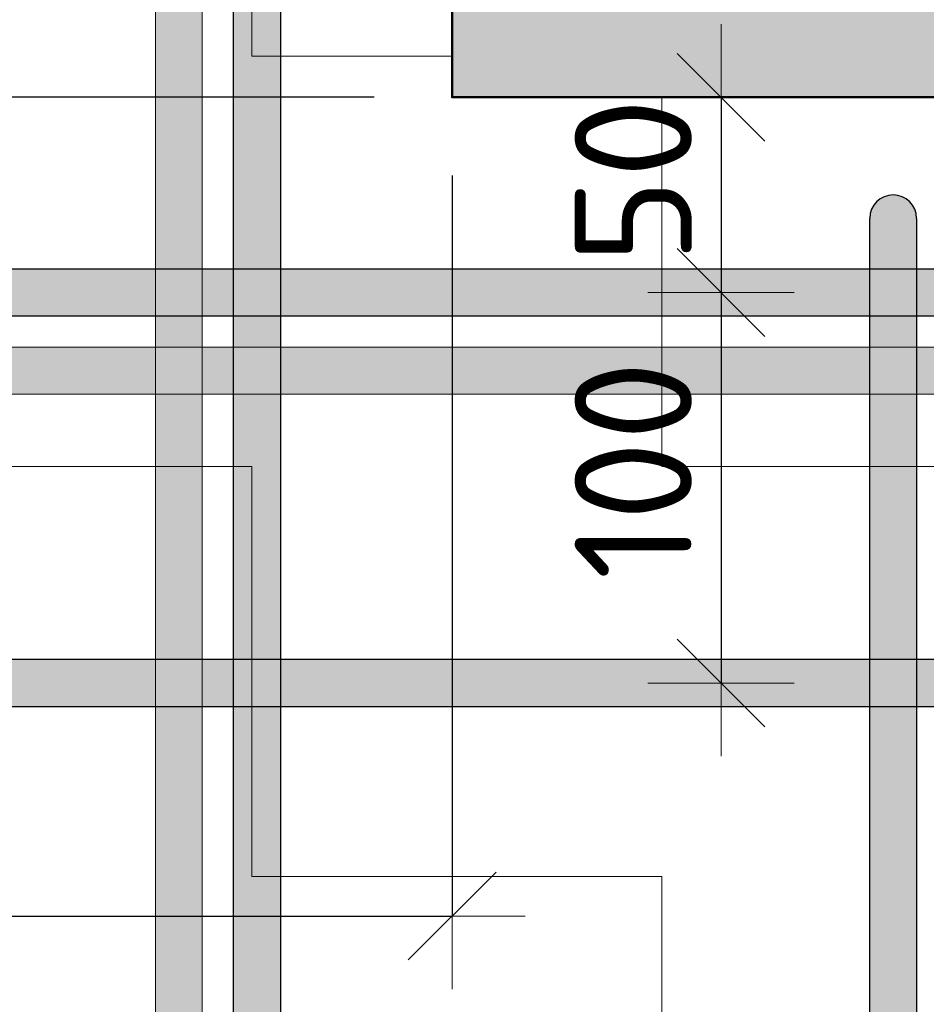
# Model space of a CAD drawing. Header units: metres. Extents: x -38 to 97, y -15 to 21.
# Tile 152 of 209: x 74.071 to 74.303, y 8.157 to 8.409. Entities that reach past the tile are written whole.
import ezdxf

# ---------------------------------------------------------------- set-up
doc = ezdxf.new("R2010")
doc.units = ezdxf.units.M
doc.header["$PDMODE"] = 65
for name, color, linetype in [('XR$3$_3898', 7, 'Continuous'), ('XR$4$_3898', 7, 'Continuous'), ('XR$6$_3898', 7, 'Continuous')]:
    doc.layers.add(name, color=color, linetype=linetype)
for name, color, linetype, lineweight in [('XR$3$Размерная линия_ общее', 7, 'Continuous', 13), ('XR$4$Размерная линия_ общее', 7, 'Continuous', 13), ('XR$6$Размерная линия_ общее', 7, 'Continuous', 13)]:
    doc.layers.add(name, color=color, linetype=linetype, lineweight=lineweight)
doc.styles.add('ISOCPEUR', font='txt')
doc.dimstyles.new('DIMSTYLE_17', dxfattribs={"dimtxt": 0.03, "dimasz": 0.0375, "dimexe": 0, "dimexo": 1e-06, "dimgap": 0.015, "dimtad": 2, "dimdec": 0, "dimlfac": 1000, "dimrnd": 1, "dimzin": 12, "dimdsep": 46, "dimtxsty": 'ISOCPEUR', "dimblk1": 'ALL_ML_STRICH', "dimblk2": 'ALL_ML_STRICH', "dimsah": 1, "dimcen": 0, "dimse1": 1, "dimse2": 1, "dimclrd": 7, "dimclre": 256, "dimclrt": 7, "dimadec": 0, "dimazin": 0, "dimtfac": 1, "dimtdec": 0, "dimtix": 1, "dimtmove": 2, "dimatfit": 3, "dimfxl": 0, "dimtvp": 1.2, "dimtzin": 0, "dimlwd": 0, "dimlwe": -3, "dimarcsym": 0})
doc.dimstyles.new('DIMSTYLE_18', dxfattribs={"dimtxt": 0.03, "dimasz": 0.0375, "dimexe": 0, "dimexo": 1e-06, "dimgap": 0.015, "dimtad": 2, "dimdec": 0, "dimlfac": 1000, "dimrnd": 1, "dimzin": 12, "dimdsep": 46, "dimtxsty": 'ISOCPEUR', "dimblk1": 'ALL_ML_STRICH', "dimblk2": 'ALL_ML_STRICH', "dimsah": 1, "dimcen": 0, "dimse1": 1, "dimse2": 1, "dimclrd": 7, "dimclre": 256, "dimclrt": 7, "dimadec": 0, "dimazin": 0, "dimtfac": 1, "dimtdec": 0, "dimtix": 1, "dimtmove": 2, "dimatfit": 3, "dimfxl": 0, "dimtzin": 0, "dimlwd": 0, "dimlwe": -3, "dimarcsym": 0})
doc.dimstyles.new('DIMSTYLE_19', dxfattribs={"dimtxt": 0.03, "dimasz": 0.0375, "dimexe": 0, "dimexo": 1e-06, "dimgap": 0.015, "dimtad": 2, "dimdec": 0, "dimlfac": 1000, "dimrnd": 1, "dimzin": 12, "dimdsep": 46, "dimtxsty": 'ISOCPEUR', "dimblk1": 'ALL_ML_STRICH', "dimblk2": 'ALL_ML_STRICH', "dimsah": 1, "dimcen": 0, "dimse1": 1, "dimse2": 1, "dimclrd": 7, "dimclre": 256, "dimclrt": 7, "dimadec": 0, "dimazin": 0, "dimtfac": 1, "dimtdec": 0, "dimtix": 1, "dimtmove": 2, "dimatfit": 3, "dimfxl": 0, "dimtvp": 1.2, "dimtzin": 0, "dimlwd": 0, "dimlwe": -3, "dimarcsym": 0})
doc.dimstyles.new('DIMSTYLE_20', dxfattribs={"dimtxt": 0.03, "dimasz": 0.0375, "dimexe": 0, "dimexo": 1e-06, "dimgap": 0.015, "dimtad": 2, "dimdec": 0, "dimlfac": 1000, "dimrnd": 1, "dimzin": 12, "dimdsep": 46, "dimtxsty": 'ISOCPEUR', "dimblk1": 'ALL_ML_STRICH', "dimblk2": 'ALL_ML_STRICH', "dimsah": 1, "dimcen": 0, "dimse1": 1, "dimse2": 1, "dimclrd": 7, "dimclre": 256, "dimclrt": 7, "dimadec": 0, "dimazin": 0, "dimtfac": 1, "dimtdec": 0, "dimtix": 1, "dimtmove": 2, "dimatfit": 3, "dimfxl": 0, "dimtzin": 0, "dimlwd": 0, "dimlwe": -3, "dimarcsym": 0})
doc.dimstyles.new('DIMSTYLE_8', dxfattribs={"dimtxt": 0.033, "dimasz": 0.0375, "dimexe": 0, "dimexo": 0, "dimgap": 0.0165, "dimtad": 2, "dimdec": 0, "dimlfac": 1000, "dimrnd": 1, "dimzin": 12, "dimdsep": 46, "dimtxsty": 'ISOCPEUR', "dimblk1": 'ALL_ML_STRICH', "dimblk2": 'ALL_ML_STRICH', "dimsah": 1, "dimcen": 0, "dimclrd": 7, "dimclre": 256, "dimclrt": 7, "dimadec": 0, "dimazin": 0, "dimtfac": 1, "dimtdec": 0, "dimtix": 1, "dimtmove": 2, "dimatfit": 3, "dimfxl": 0, "dimtzin": 0, "dimlwd": 0, "dimlwe": -3, "dimarcsym": 0})
pattern_1 = [(0, (0.21, 0.21), (0.105, 0.105), [0.105, -0.105]), (90, (0.21, 0.21), (-0.105, 0.105), [0.105, -0.105])]

# ---------------------------------------------------------------- blocks, each defined once
blk = doc.blocks.new('СЛОЖНЫЙ_ОБЪЕКТ_12')
at = {"linetype": 'Continuous', "lineweight": 13, "transparency": 33554687}
blk.add_hatch(color=7, dxfattribs=at).paths.add_polyline_path([(74.11738, 8.0346), (74.11738, 8.6946), (74.10538, 8.6946), (74.10538, 8.0346)])
at = {"color": 7, "linetype": 'Continuous', "lineweight": 13, "transparency": 33554687}
blk.add_lwpolyline([(74.11738, 8.0346), (74.11738, 8.6946), (74.10538, 8.6946), (74.10538, 8.0346), (74.11738, 8.0346)], close=True, dxfattribs=at)
blk = doc.blocks.new('СЛОЖНЫЙ_ОБЪЕКТ_14')
at = {"linetype": 'Continuous', "lineweight": 13, "transparency": 33554687}
blk.add_hatch(color=7, dxfattribs=at).paths.add_polyline_path([(73.80638, 8.3256), (74.75638, 8.3256), (74.75638, 8.3136), (73.80638, 8.3136)], flags=16)
at = {"color": 7, "linetype": 'Continuous', "lineweight": 13, "transparency": 33554687}
blk.add_lwpolyline([(73.80638, 8.3256), (74.75638, 8.3256), (74.75638, 8.3136), (73.80638, 8.3136), (73.80638, 8.3256)], close=True, dxfattribs=at)
blk = doc.blocks.new('СЛОЖНЫЙ_ОБЪЕКТ_16')
at = {"linetype": 'Continuous', "lineweight": 25, "transparency": 33554687}
blk.add_hatch(color=8, dxfattribs=at).paths.add_polyline_path([(73.85638, 8.3336), (74.75638, 8.3336), (74.75638, 8.3456), (73.85638, 8.3456)])
at = {"color": 7, "linetype": 'Continuous', "lineweight": 25, "transparency": 33554687}
blk.add_line((73.85638, 8.3336), (74.75638, 8.3336), dxfattribs=at)
blk.add_lwpolyline([(74.75638, 8.3456), (73.85638, 8.3456), (73.85638, 8.3336)], dxfattribs=at)
blk = doc.blocks.new('СЛОЖНЫЙ_ОБЪЕКТ_17')
at = {"linetype": 'Continuous', "lineweight": 25, "true_color": 0x5f5f5f, "transparency": 33554687}
blk.add_hatch(color=251, dxfattribs=at).paths.add_polyline_path([(74.12538, 8.0646), (74.12538, 8.6946), (74.13738, 8.6946), (74.13738, 8.0646)], flags=16)
at = {"color": 7, "linetype": 'Continuous', "lineweight": 25, "transparency": 33554687}
blk.add_line((74.12538, 8.0646), (74.12538, 8.6946), dxfattribs=at)
blk.add_lwpolyline([(74.13738, 8.6946), (74.13738, 8.0646), (74.12538, 8.0646)], dxfattribs=at)
blk = doc.blocks.new('СЛОЖНЫЙ_ОБЪЕКТ_20')
at = {"linetype": 'Continuous', "lineweight": 13, "true_color": 0xc5c5c5, "transparency": 33554687}
for points in [[(74.2889, 8.36104), (74.28953, 8.36213), (74.29036, 8.36306), (74.29138, 8.3638), (74.29253, 8.36431), (74.29375, 8.36457), (74.29501, 8.36457), (74.29623, 8.36431), (74.29738, 8.3638), (74.29839, 8.36306), (74.29923, 8.36213), (74.29986, 8.36104), (74.30025, 8.35985), (74.30038, 8.3586), (74.30038, 8.0716), (74.28838, 8.0716), (74.28838, 8.3586), (74.28851, 8.35985)], [(74.28838, 8.0716), (74.30038, 8.0716), (74.30038, 8.0696), (74.28838, 8.0696)]]:
    blk.add_hatch(color=9, dxfattribs=at).paths.add_polyline_path(points, flags=16)
at = {"color": 7, "linetype": 'Continuous', "lineweight": 25, "transparency": 33554687}
blk.add_lwpolyline([(74.30038, 8.3586), (74.30038, 8.0716), (74.28838, 8.0716), (74.28838, 8.3586)], dxfattribs=at)
at = {"color": 7, "linetype": 'Continuous', "lineweight": 13, "transparency": 33554687}
blk.add_lwpolyline([(74.28838, 8.0716), (74.30038, 8.0716), (74.30038, 8.0696), (74.28838, 8.0696), (74.28838, 8.0716)], close=True, dxfattribs=at)
at = {"color": 7, "linetype": 'Continuous', "lineweight": 25, "transparency": 33554687}
blk.add_arc((74.29438, 8.3586), 0.006, 0, 180, dxfattribs=at)
blk = doc.blocks.new('СЛОЖНЫЙ_ОБЪЕКТ_27')
at = {"linetype": 'Continuous', "lineweight": 25, "transparency": 33554687}
blk.add_hatch(color=8, dxfattribs=at).paths.add_polyline_path([(73.85638, 8.2336), (74.75638, 8.2336), (74.75638, 8.2456), (73.85638, 8.2456)])
at = {"color": 7, "linetype": 'Continuous', "lineweight": 25, "transparency": 33554687}
blk.add_line((73.85638, 8.2336), (74.75638, 8.2336), dxfattribs=at)
blk.add_lwpolyline([(74.75638, 8.2456), (73.85638, 8.2456), (73.85638, 8.2336)], dxfattribs=at)
blk = doc.blocks.new('ALL_ML_STRICH')
at = {"color": 0, "linetype": 'ByBlock', "lineweight": -2}
for p, q in [((0, -0.5), (0, 0.5)), ((-0.3, -0.3), (0.3, 0.3)), ((-1, 0), (0.5, 0))]:
    blk.add_line(p, q, dxfattribs=at)
blk = doc.blocks.new('*D131')
at = {"layer": 'DEFPOINTS', "color": 7, "linetype": 'Continuous', "lineweight": 13, "transparency": 33554687}
for p in [(74.22364, 8.3896), (74.25028, 8.3896), (74.22137, 8.3396)]:
    blk.add_point(p, dxfattribs=at)
at = {"layer": 'XR$3$Размерная линия_ общее', "color": 7, "linetype": 'Continuous', "lineweight": -2, "transparency": 33554687}
blk.add_line((74.25028, 8.3896), (74.25028, 8.3396), dxfattribs=at)
at = {"layer": 'XR$3$Размерная линия_ общее', "color": 7, "linetype": 'Continuous', "lineweight": 13, "transparency": 33554687, "xscale": 0.0375, "yscale": 0.0375, "zscale": 0.0375}
for p, rotation in [((74.25028, 8.3896), 90), ((74.25028, 8.3396), 270)]:
    blk.add_blockref('ALL_ML_STRICH', p, dxfattribs=dict(at, rotation=rotation))
at = {"layer": 'XR$3$Размерная линия_ общее', "color": 7, "linetype": 'Continuous', "lineweight": 13, "transparency": 33554687, "insert": (74.22778, 8.36822), "char_height": 0.03, "width": 0.06, "attachment_point": 5, "rotation": 90, "style": 'ISOCPEUR'}
blk.add_mtext('\\A1;{50}', dxfattribs=at)
blk = doc.blocks.new('*D132')
at = {"layer": 'DEFPOINTS', "color": 7, "linetype": 'Continuous', "lineweight": 13, "transparency": 33554687}
for p in [(74.22137, 8.3396), (74.25028, 8.3396), (74.22364, 8.2396)]:
    blk.add_point(p, dxfattribs=at)
at = {"layer": 'XR$3$Размерная линия_ общее', "color": 7, "linetype": 'Continuous', "lineweight": -2, "transparency": 33554687}
blk.add_line((74.25028, 8.3396), (74.25028, 8.2396), dxfattribs=at)
at = {"layer": 'XR$3$Размерная линия_ общее', "color": 7, "linetype": 'Continuous', "lineweight": 13, "transparency": 33554687, "xscale": 0.0375, "yscale": 0.0375, "zscale": 0.0375}
for p, rotation in [((74.25028, 8.3396), 90), ((74.25028, 8.2396), 270)]:
    blk.add_blockref('ALL_ML_STRICH', p, dxfattribs=dict(at, rotation=rotation))
at = {"layer": 'XR$3$Размерная линия_ общее', "color": 7, "linetype": 'Continuous', "lineweight": 13, "transparency": 33554687, "insert": (74.22778, 8.2941), "char_height": 0.03, "width": 0.09, "attachment_point": 5, "rotation": 90, "style": 'ISOCPEUR'}
blk.add_mtext('\\A1;{100}', dxfattribs=at)
blk = doc.blocks.new('*D165')
at = {"layer": 'DEFPOINTS', "color": 7, "linetype": 'Continuous', "lineweight": 13, "transparency": 33554687}
for p in [(74.18138, 8.3896), (73.97172, 8.0646), (74.07538, 8.0646)]:
    blk.add_point(p, dxfattribs=at)
at = {"layer": 'XR$3$Размерная линия_ общее', "color": 253, "linetype": 'Continuous', "lineweight": -2, "true_color": 0xa0a0a0, "transparency": 33554687}
for p, q in [((74.16138, 8.3896), (73.97172, 8.3896)), ((74.05538, 8.0646), (73.97172, 8.0646))]:
    blk.add_line(p, q, dxfattribs=at)
at = {"layer": 'XR$3$Размерная линия_ общее', "color": 7, "linetype": 'Continuous', "lineweight": -2, "transparency": 33554687}
blk.add_line((73.97172, 8.0646), (73.97172, 8.3896), dxfattribs=at)
at = {"layer": 'XR$3$Размерная линия_ общее', "color": 7, "linetype": 'Continuous', "lineweight": 13, "transparency": 33554687, "xscale": 0.0375, "yscale": 0.0375, "zscale": 0.0375}
for p, rotation in [((73.97172, 8.3896), 90), ((73.97172, 8.0646), 270)]:
    blk.add_blockref('ALL_ML_STRICH', p, dxfattribs=dict(at, rotation=rotation))
at = {"layer": 'XR$3$Размерная линия_ общее', "color": 7, "linetype": 'Continuous', "lineweight": 13, "transparency": 33554687, "insert": (73.93122, 8.2031), "char_height": 0.033, "width": 0.00165, "attachment_point": 1, "rotation": 90, "line_spacing_factor": 0.60241, "style": 'ISOCPEUR'}
blk.add_mtext('670', dxfattribs=at)
blk = doc.blocks.new('*D166')
at = {"layer": 'DEFPOINTS', "color": 7, "linetype": 'Continuous', "lineweight": 13, "transparency": 33554687}
for p in [(74.18138, 8.3896), (73.85638, 8.2836), (73.85638, 8.17994)]:
    blk.add_point(p, dxfattribs=at)
at = {"layer": 'XR$3$Размерная линия_ общее', "color": 253, "linetype": 'Continuous', "lineweight": -2, "true_color": 0xa0a0a0, "transparency": 33554687}
for p, q in [((74.18138, 8.3696), (74.18138, 8.17994)), ((73.85638, 8.2636), (73.85638, 8.17994))]:
    blk.add_line(p, q, dxfattribs=at)
at = {"layer": 'XR$3$Размерная линия_ общее', "color": 7, "linetype": 'Continuous', "lineweight": -2, "transparency": 33554687}
blk.add_line((73.85638, 8.17994), (74.18138, 8.17994), dxfattribs=at)
at = {"layer": 'XR$3$Размерная линия_ общее', "color": 7, "linetype": 'Continuous', "lineweight": 13, "transparency": 33554687, "xscale": 0.0375, "yscale": 0.0375, "zscale": 0.0375, "rotation": 180}
blk.add_blockref('ALL_ML_STRICH', (73.85638, 8.17994), dxfattribs=at)
at = {"layer": 'XR$3$Размерная линия_ общее', "color": 7, "linetype": 'Continuous', "lineweight": 13, "transparency": 33554687, "xscale": 0.0375, "yscale": 0.0375, "zscale": 0.0375}
blk.add_blockref('ALL_ML_STRICH', (74.18138, 8.17994), dxfattribs=at)
at = {"layer": 'XR$3$Размерная линия_ общее', "color": 7, "linetype": 'Continuous', "lineweight": 13, "transparency": 33554687, "insert": (73.99688, 8.22044), "char_height": 0.033, "width": 0.00165, "attachment_point": 1, "line_spacing_factor": 0.60241, "style": 'ISOCPEUR'}
blk.add_mtext('670', dxfattribs=at)
blk = doc.blocks.new('СЛОЖНЫЙ_ОБЪЕКТ_40')
at = {"linetype": 'Continuous', "lineweight": 13, "transparency": 33554687}
blk.add_hatch(color=7, dxfattribs=at).paths.add_polyline_path([(74.11738, 8.0346), (74.11738, 8.6946), (74.10538, 8.6946), (74.10538, 8.0346)])
at = {"color": 7, "linetype": 'Continuous', "lineweight": 13, "transparency": 33554687}
blk.add_lwpolyline([(74.11738, 8.0346), (74.11738, 8.6946), (74.10538, 8.6946), (74.10538, 8.0346), (74.11738, 8.0346)], close=True, dxfattribs=at)
blk = doc.blocks.new('СЛОЖНЫЙ_ОБЪЕКТ_42')
at = {"linetype": 'Continuous', "lineweight": 13, "transparency": 33554687}
blk.add_hatch(color=7, dxfattribs=at).paths.add_polyline_path([(73.80638, 8.3256), (74.75638, 8.3256), (74.75638, 8.3136), (73.80638, 8.3136)], flags=16)
at = {"color": 7, "linetype": 'Continuous', "lineweight": 13, "transparency": 33554687}
blk.add_lwpolyline([(73.80638, 8.3256), (74.75638, 8.3256), (74.75638, 8.3136), (73.80638, 8.3136), (73.80638, 8.3256)], close=True, dxfattribs=at)
blk = doc.blocks.new('СЛОЖНЫЙ_ОБЪЕКТ_44')
at = {"linetype": 'Continuous', "lineweight": 25, "transparency": 33554687}
blk.add_hatch(color=8, dxfattribs=at).paths.add_polyline_path([(73.85638, 8.3336), (74.75638, 8.3336), (74.75638, 8.3456), (73.85638, 8.3456)])
at = {"color": 7, "linetype": 'Continuous', "lineweight": 25, "transparency": 33554687}
blk.add_line((73.85638, 8.3336), (74.75638, 8.3336), dxfattribs=at)
blk.add_lwpolyline([(74.75638, 8.3456), (73.85638, 8.3456), (73.85638, 8.3336)], dxfattribs=at)
blk = doc.blocks.new('СЛОЖНЫЙ_ОБЪЕКТ_45')
at = {"linetype": 'Continuous', "lineweight": 25, "true_color": 0x5f5f5f, "transparency": 33554687}
blk.add_hatch(color=251, dxfattribs=at).paths.add_polyline_path([(74.12538, 8.0646), (74.12538, 8.6946), (74.13738, 8.6946), (74.13738, 8.0646)], flags=16)
at = {"color": 7, "linetype": 'Continuous', "lineweight": 25, "transparency": 33554687}
blk.add_line((74.12538, 8.0646), (74.12538, 8.6946), dxfattribs=at)
blk.add_lwpolyline([(74.13738, 8.6946), (74.13738, 8.0646), (74.12538, 8.0646)], dxfattribs=at)
blk = doc.blocks.new('СЛОЖНЫЙ_ОБЪЕКТ_48')
at = {"linetype": 'Continuous', "lineweight": 13, "true_color": 0xc5c5c5, "transparency": 33554687}
for points in [[(74.2889, 8.36104), (74.28953, 8.36213), (74.29036, 8.36306), (74.29138, 8.3638), (74.29253, 8.36431), (74.29375, 8.36457), (74.29501, 8.36457), (74.29623, 8.36431), (74.29738, 8.3638), (74.29839, 8.36306), (74.29923, 8.36213), (74.29986, 8.36104), (74.30025, 8.35985), (74.30038, 8.3586), (74.30038, 8.0716), (74.28838, 8.0716), (74.28838, 8.3586), (74.28851, 8.35985)], [(74.28838, 8.0716), (74.30038, 8.0716), (74.30038, 8.0696), (74.28838, 8.0696)]]:
    blk.add_hatch(color=9, dxfattribs=at).paths.add_polyline_path(points, flags=16)
at = {"color": 7, "linetype": 'Continuous', "lineweight": 25, "transparency": 33554687}
blk.add_lwpolyline([(74.30038, 8.3586), (74.30038, 8.0716), (74.28838, 8.0716), (74.28838, 8.3586)], dxfattribs=at)
at = {"color": 7, "linetype": 'Continuous', "lineweight": 13, "transparency": 33554687}
blk.add_lwpolyline([(74.28838, 8.0716), (74.30038, 8.0716), (74.30038, 8.0696), (74.28838, 8.0696), (74.28838, 8.0716)], close=True, dxfattribs=at)
at = {"color": 7, "linetype": 'Continuous', "lineweight": 25, "transparency": 33554687}
blk.add_arc((74.29438, 8.3586), 0.006, 0, 180, dxfattribs=at)
blk = doc.blocks.new('СЛОЖНЫЙ_ОБЪЕКТ_55')
at = {"linetype": 'Continuous', "lineweight": 25, "transparency": 33554687}
blk.add_hatch(color=8, dxfattribs=at).paths.add_polyline_path([(73.85638, 8.2336), (74.75638, 8.2336), (74.75638, 8.2456), (73.85638, 8.2456)])
at = {"color": 7, "linetype": 'Continuous', "lineweight": 25, "transparency": 33554687}
blk.add_line((73.85638, 8.2336), (74.75638, 8.2336), dxfattribs=at)
blk.add_lwpolyline([(74.75638, 8.2456), (73.85638, 8.2456), (73.85638, 8.2336)], dxfattribs=at)
blk = doc.blocks.new('*D273')
at = {"layer": 'DEFPOINTS', "color": 7, "linetype": 'Continuous', "lineweight": 13, "transparency": 33554687}
for p in [(74.22364, 8.3896), (74.25028, 8.3896), (74.22137, 8.3396)]:
    blk.add_point(p, dxfattribs=at)
at = {"layer": 'XR$4$Размерная линия_ общее', "color": 7, "linetype": 'Continuous', "lineweight": -2, "transparency": 33554687}
blk.add_line((74.25028, 8.3896), (74.25028, 8.3396), dxfattribs=at)
at = {"layer": 'XR$4$Размерная линия_ общее', "color": 7, "linetype": 'Continuous', "lineweight": 13, "transparency": 33554687, "xscale": 0.0375, "yscale": 0.0375, "zscale": 0.0375}
for p, rotation in [((74.25028, 8.3896), 90), ((74.25028, 8.3396), 270)]:
    blk.add_blockref('ALL_ML_STRICH', p, dxfattribs=dict(at, rotation=rotation))
at = {"layer": 'XR$4$Размерная линия_ общее', "color": 7, "linetype": 'Continuous', "lineweight": 13, "transparency": 33554687, "insert": (74.22778, 8.36822), "char_height": 0.03, "width": 0.06, "attachment_point": 5, "rotation": 90, "style": 'ISOCPEUR'}
blk.add_mtext('\\A1;{50}', dxfattribs=at)
blk = doc.blocks.new('*D274')
at = {"layer": 'DEFPOINTS', "color": 7, "linetype": 'Continuous', "lineweight": 13, "transparency": 33554687}
for p in [(74.22137, 8.3396), (74.25028, 8.3396), (74.22364, 8.2396)]:
    blk.add_point(p, dxfattribs=at)
at = {"layer": 'XR$4$Размерная линия_ общее', "color": 7, "linetype": 'Continuous', "lineweight": -2, "transparency": 33554687}
blk.add_line((74.25028, 8.3396), (74.25028, 8.2396), dxfattribs=at)
at = {"layer": 'XR$4$Размерная линия_ общее', "color": 7, "linetype": 'Continuous', "lineweight": 13, "transparency": 33554687, "xscale": 0.0375, "yscale": 0.0375, "zscale": 0.0375}
for p, rotation in [((74.25028, 8.3396), 90), ((74.25028, 8.2396), 270)]:
    blk.add_blockref('ALL_ML_STRICH', p, dxfattribs=dict(at, rotation=rotation))
at = {"layer": 'XR$4$Размерная линия_ общее', "color": 7, "linetype": 'Continuous', "lineweight": 13, "transparency": 33554687, "insert": (74.22778, 8.2941), "char_height": 0.03, "width": 0.09, "attachment_point": 5, "rotation": 90, "style": 'ISOCPEUR'}
blk.add_mtext('\\A1;{100}', dxfattribs=at)
blk = doc.blocks.new('*D481')
at = {"layer": 'DEFPOINTS', "color": 7, "linetype": 'Continuous', "lineweight": 13, "transparency": 33554687}
for p in [(74.18138, 8.3896), (73.85638, 8.2836), (73.85638, 8.17994)]:
    blk.add_point(p, dxfattribs=at)
at = {"layer": 'XR$4$Размерная линия_ общее', "color": 253, "linetype": 'Continuous', "lineweight": -2, "true_color": 0xa0a0a0, "transparency": 33554687}
for p, q in [((74.18138, 8.3696), (74.18138, 8.17994)), ((73.85638, 8.2636), (73.85638, 8.17994))]:
    blk.add_line(p, q, dxfattribs=at)
at = {"layer": 'XR$4$Размерная линия_ общее', "color": 7, "linetype": 'Continuous', "lineweight": -2, "transparency": 33554687}
blk.add_line((73.85638, 8.17994), (74.18138, 8.17994), dxfattribs=at)
at = {"layer": 'XR$4$Размерная линия_ общее', "color": 7, "linetype": 'Continuous', "lineweight": 13, "transparency": 33554687, "xscale": 0.0375, "yscale": 0.0375, "zscale": 0.0375, "rotation": 180}
blk.add_blockref('ALL_ML_STRICH', (73.85638, 8.17994), dxfattribs=at)
at = {"layer": 'XR$4$Размерная линия_ общее', "color": 7, "linetype": 'Continuous', "lineweight": 13, "transparency": 33554687, "xscale": 0.0375, "yscale": 0.0375, "zscale": 0.0375}
blk.add_blockref('ALL_ML_STRICH', (74.18138, 8.17994), dxfattribs=at)
at = {"layer": 'XR$4$Размерная линия_ общее', "color": 7, "linetype": 'Continuous', "lineweight": 13, "transparency": 33554687, "insert": (73.99688, 8.22044), "char_height": 0.033, "width": 0.00165, "attachment_point": 1, "line_spacing_factor": 0.60241, "style": 'ISOCPEUR'}
blk.add_mtext('670', dxfattribs=at)
blk = doc.blocks.new('*D482')
at = {"layer": 'DEFPOINTS', "color": 7, "linetype": 'Continuous', "lineweight": 13, "transparency": 33554687}
for p in [(74.18138, 8.3896), (73.97172, 8.0646), (74.07538, 8.0646)]:
    blk.add_point(p, dxfattribs=at)
at = {"layer": 'XR$4$Размерная линия_ общее', "color": 253, "linetype": 'Continuous', "lineweight": -2, "true_color": 0xa0a0a0, "transparency": 33554687}
for p, q in [((74.16138, 8.3896), (73.97172, 8.3896)), ((74.05538, 8.0646), (73.97172, 8.0646))]:
    blk.add_line(p, q, dxfattribs=at)
at = {"layer": 'XR$4$Размерная линия_ общее', "color": 7, "linetype": 'Continuous', "lineweight": -2, "transparency": 33554687}
blk.add_line((73.97172, 8.0646), (73.97172, 8.3896), dxfattribs=at)
at = {"layer": 'XR$4$Размерная линия_ общее', "color": 7, "linetype": 'Continuous', "lineweight": 13, "transparency": 33554687, "xscale": 0.0375, "yscale": 0.0375, "zscale": 0.0375}
for p, rotation in [((73.97172, 8.3896), 90), ((73.97172, 8.0646), 270)]:
    blk.add_blockref('ALL_ML_STRICH', p, dxfattribs=dict(at, rotation=rotation))
at = {"layer": 'XR$4$Размерная линия_ общее', "color": 7, "linetype": 'Continuous', "lineweight": 13, "transparency": 33554687, "insert": (73.93122, 8.2031), "char_height": 0.033, "width": 0.00165, "attachment_point": 1, "rotation": 90, "line_spacing_factor": 0.60241, "style": 'ISOCPEUR'}
blk.add_mtext('670', dxfattribs=at)
blk = doc.blocks.new('СЛОЖНЫЙ_ОБЪЕКТ_82')
at = {"linetype": 'Continuous', "lineweight": 13, "transparency": 33554687}
blk.add_hatch(color=7, dxfattribs=at).paths.add_polyline_path([(74.11738, 8.0346), (74.11738, 8.6946), (74.10538, 8.6946), (74.10538, 8.0346)])
at = {"color": 7, "linetype": 'Continuous', "lineweight": 13, "transparency": 33554687}
blk.add_lwpolyline([(74.11738, 8.0346), (74.11738, 8.6946), (74.10538, 8.6946), (74.10538, 8.0346), (74.11738, 8.0346)], close=True, dxfattribs=at)
blk = doc.blocks.new('СЛОЖНЫЙ_ОБЪЕКТ_84')
at = {"linetype": 'Continuous', "lineweight": 13, "transparency": 33554687}
blk.add_hatch(color=7, dxfattribs=at).paths.add_polyline_path([(73.80638, 8.3256), (74.75638, 8.3256), (74.75638, 8.3136), (73.80638, 8.3136)], flags=16)
at = {"color": 7, "linetype": 'Continuous', "lineweight": 13, "transparency": 33554687}
blk.add_lwpolyline([(73.80638, 8.3256), (74.75638, 8.3256), (74.75638, 8.3136), (73.80638, 8.3136), (73.80638, 8.3256)], close=True, dxfattribs=at)
blk = doc.blocks.new('СЛОЖНЫЙ_ОБЪЕКТ_86')
at = {"linetype": 'Continuous', "lineweight": 25, "transparency": 33554687}
blk.add_hatch(color=8, dxfattribs=at).paths.add_polyline_path([(73.85638, 8.3336), (74.75638, 8.3336), (74.75638, 8.3456), (73.85638, 8.3456)])
at = {"color": 7, "linetype": 'Continuous', "lineweight": 25, "transparency": 33554687}
blk.add_line((73.85638, 8.3336), (74.75638, 8.3336), dxfattribs=at)
blk.add_lwpolyline([(74.75638, 8.3456), (73.85638, 8.3456), (73.85638, 8.3336)], dxfattribs=at)
blk = doc.blocks.new('СЛОЖНЫЙ_ОБЪЕКТ_87')
at = {"linetype": 'Continuous', "lineweight": 25, "true_color": 0x5f5f5f, "transparency": 33554687}
blk.add_hatch(color=251, dxfattribs=at).paths.add_polyline_path([(74.12538, 8.0646), (74.12538, 8.6946), (74.13738, 8.6946), (74.13738, 8.0646)], flags=16)
at = {"color": 7, "linetype": 'Continuous', "lineweight": 25, "transparency": 33554687}
blk.add_line((74.12538, 8.0646), (74.12538, 8.6946), dxfattribs=at)
blk.add_lwpolyline([(74.13738, 8.6946), (74.13738, 8.0646), (74.12538, 8.0646)], dxfattribs=at)
blk = doc.blocks.new('СЛОЖНЫЙ_ОБЪЕКТ_90')
at = {"linetype": 'Continuous', "lineweight": 13, "true_color": 0xc5c5c5, "transparency": 33554687}
for points in [[(74.2889, 8.36104), (74.28953, 8.36213), (74.29036, 8.36306), (74.29138, 8.3638), (74.29253, 8.36431), (74.29375, 8.36457), (74.29501, 8.36457), (74.29623, 8.36431), (74.29738, 8.3638), (74.29839, 8.36306), (74.29923, 8.36213), (74.29986, 8.36104), (74.30025, 8.35985), (74.30038, 8.3586), (74.30038, 8.0716), (74.28838, 8.0716), (74.28838, 8.3586), (74.28851, 8.35985)], [(74.28838, 8.0716), (74.30038, 8.0716), (74.30038, 8.0696), (74.28838, 8.0696)]]:
    blk.add_hatch(color=9, dxfattribs=at).paths.add_polyline_path(points, flags=16)
at = {"color": 7, "linetype": 'Continuous', "lineweight": 25, "transparency": 33554687}
blk.add_lwpolyline([(74.30038, 8.3586), (74.30038, 8.0716), (74.28838, 8.0716), (74.28838, 8.3586)], dxfattribs=at)
at = {"color": 7, "linetype": 'Continuous', "lineweight": 13, "transparency": 33554687}
blk.add_lwpolyline([(74.28838, 8.0716), (74.30038, 8.0716), (74.30038, 8.0696), (74.28838, 8.0696), (74.28838, 8.0716)], close=True, dxfattribs=at)
at = {"color": 7, "linetype": 'Continuous', "lineweight": 25, "transparency": 33554687}
blk.add_arc((74.29438, 8.3586), 0.006, 0, 180, dxfattribs=at)
blk = doc.blocks.new('СЛОЖНЫЙ_ОБЪЕКТ_97')
at = {"linetype": 'Continuous', "lineweight": 25, "transparency": 33554687}
blk.add_hatch(color=8, dxfattribs=at).paths.add_polyline_path([(73.85638, 8.2336), (74.75638, 8.2336), (74.75638, 8.2456), (73.85638, 8.2456)])
at = {"color": 7, "linetype": 'Continuous', "lineweight": 25, "transparency": 33554687}
blk.add_line((73.85638, 8.2336), (74.75638, 8.2336), dxfattribs=at)
blk.add_lwpolyline([(74.75638, 8.2456), (73.85638, 8.2456), (73.85638, 8.2336)], dxfattribs=at)
blk = doc.blocks.new('*D721')
at = {"layer": 'DEFPOINTS', "color": 7, "linetype": 'Continuous', "lineweight": 13, "transparency": 33554687}
for p in [(74.22364, 8.3896), (74.25028, 8.3896), (74.22137, 8.3396)]:
    blk.add_point(p, dxfattribs=at)
at = {"layer": 'XR$6$Размерная линия_ общее', "color": 7, "linetype": 'Continuous', "lineweight": -2, "transparency": 33554687}
blk.add_line((74.25028, 8.3896), (74.25028, 8.3396), dxfattribs=at)
at = {"layer": 'XR$6$Размерная линия_ общее', "color": 7, "linetype": 'Continuous', "lineweight": 13, "transparency": 33554687, "xscale": 0.0375, "yscale": 0.0375, "zscale": 0.0375}
for p, rotation in [((74.25028, 8.3896), 90), ((74.25028, 8.3396), 270)]:
    blk.add_blockref('ALL_ML_STRICH', p, dxfattribs=dict(at, rotation=rotation))
at = {"layer": 'XR$6$Размерная линия_ общее', "color": 7, "linetype": 'Continuous', "lineweight": 13, "transparency": 33554687, "insert": (74.22778, 8.36822), "char_height": 0.03, "width": 0.06, "attachment_point": 5, "rotation": 90, "style": 'ISOCPEUR'}
blk.add_mtext('\\A1;{50}', dxfattribs=at)
blk = doc.blocks.new('*D722')
at = {"layer": 'DEFPOINTS', "color": 7, "linetype": 'Continuous', "lineweight": 13, "transparency": 33554687}
for p in [(74.22137, 8.3396), (74.25028, 8.3396), (74.22364, 8.2396)]:
    blk.add_point(p, dxfattribs=at)
at = {"layer": 'XR$6$Размерная линия_ общее', "color": 7, "linetype": 'Continuous', "lineweight": -2, "transparency": 33554687}
blk.add_line((74.25028, 8.3396), (74.25028, 8.2396), dxfattribs=at)
at = {"layer": 'XR$6$Размерная линия_ общее', "color": 7, "linetype": 'Continuous', "lineweight": 13, "transparency": 33554687, "xscale": 0.0375, "yscale": 0.0375, "zscale": 0.0375}
for p, rotation in [((74.25028, 8.3396), 90), ((74.25028, 8.2396), 270)]:
    blk.add_blockref('ALL_ML_STRICH', p, dxfattribs=dict(at, rotation=rotation))
at = {"layer": 'XR$6$Размерная линия_ общее', "color": 7, "linetype": 'Continuous', "lineweight": 13, "transparency": 33554687, "insert": (74.22778, 8.2941), "char_height": 0.03, "width": 0.09, "attachment_point": 5, "rotation": 90, "style": 'ISOCPEUR'}
blk.add_mtext('\\A1;{100}', dxfattribs=at)
blk = doc.blocks.new('*D729')
at = {"layer": 'DEFPOINTS', "color": 7, "linetype": 'Continuous', "lineweight": 13, "transparency": 33554687}
for p in [(74.18138, 8.3896), (73.85638, 8.2836), (73.85638, 8.17994)]:
    blk.add_point(p, dxfattribs=at)
at = {"layer": 'XR$6$Размерная линия_ общее', "color": 253, "linetype": 'Continuous', "lineweight": -2, "true_color": 0xa0a0a0, "transparency": 33554687}
for p, q in [((74.18138, 8.3696), (74.18138, 8.17994)), ((73.85638, 8.2636), (73.85638, 8.17994))]:
    blk.add_line(p, q, dxfattribs=at)
at = {"layer": 'XR$6$Размерная линия_ общее', "color": 7, "linetype": 'Continuous', "lineweight": -2, "transparency": 33554687}
blk.add_line((73.85638, 8.17994), (74.18138, 8.17994), dxfattribs=at)
at = {"layer": 'XR$6$Размерная линия_ общее', "color": 7, "linetype": 'Continuous', "lineweight": 13, "transparency": 33554687, "xscale": 0.0375, "yscale": 0.0375, "zscale": 0.0375, "rotation": 180}
blk.add_blockref('ALL_ML_STRICH', (73.85638, 8.17994), dxfattribs=at)
at = {"layer": 'XR$6$Размерная линия_ общее', "color": 7, "linetype": 'Continuous', "lineweight": 13, "transparency": 33554687, "xscale": 0.0375, "yscale": 0.0375, "zscale": 0.0375}
blk.add_blockref('ALL_ML_STRICH', (74.18138, 8.17994), dxfattribs=at)
at = {"layer": 'XR$6$Размерная линия_ общее', "color": 7, "linetype": 'Continuous', "lineweight": 13, "transparency": 33554687, "insert": (73.99688, 8.22044), "char_height": 0.033, "width": 0.00165, "attachment_point": 1, "line_spacing_factor": 0.60241, "style": 'ISOCPEUR'}
blk.add_mtext('500', dxfattribs=at)
blk = doc.blocks.new('*D730')
at = {"layer": 'DEFPOINTS', "color": 7, "linetype": 'Continuous', "lineweight": 13, "transparency": 33554687}
for p in [(74.18138, 8.3896), (73.97172, 8.0646), (74.07538, 8.0646)]:
    blk.add_point(p, dxfattribs=at)
at = {"layer": 'XR$6$Размерная линия_ общее', "color": 253, "linetype": 'Continuous', "lineweight": -2, "true_color": 0xa0a0a0, "transparency": 33554687}
for p, q in [((74.16138, 8.3896), (73.97172, 8.3896)), ((74.05538, 8.0646), (73.97172, 8.0646))]:
    blk.add_line(p, q, dxfattribs=at)
at = {"layer": 'XR$6$Размерная линия_ общее', "color": 7, "linetype": 'Continuous', "lineweight": -2, "transparency": 33554687}
blk.add_line((73.97172, 8.0646), (73.97172, 8.3896), dxfattribs=at)
at = {"layer": 'XR$6$Размерная линия_ общее', "color": 7, "linetype": 'Continuous', "lineweight": 13, "transparency": 33554687, "xscale": 0.0375, "yscale": 0.0375, "zscale": 0.0375}
for p, rotation in [((73.97172, 8.3896), 90), ((73.97172, 8.0646), 270)]:
    blk.add_blockref('ALL_ML_STRICH', p, dxfattribs=dict(at, rotation=rotation))
at = {"layer": 'XR$6$Размерная линия_ общее', "color": 7, "linetype": 'Continuous', "lineweight": 13, "transparency": 33554687, "insert": (73.93122, 8.2031), "char_height": 0.033, "width": 0.00165, "attachment_point": 1, "rotation": 90, "line_spacing_factor": 0.60241, "style": 'ISOCPEUR'}
blk.add_mtext('500', dxfattribs=at)

msp = doc.modelspace()

# ---------------------------------------------------------------- hatches: boundary and pattern name
at = {"linetype": 'Continuous', "lineweight": 13, "transparency": 33554687}
h = msp.add_hatch(dxfattribs=at)
h.set_pattern_fill('____', scale=0.105, style=0, pattern_type=2)
h.set_pattern_definition(pattern_1)
h.paths.add_polyline_path([(73.80638, 8.6946), (73.80638, 8.0346), (74.75638, 8.0346), (74.75638, 8.3896), (74.18138, 8.3896), (74.18138, 8.6946)], flags=0)
h = msp.add_hatch(dxfattribs=at)
h.set_pattern_fill('____', scale=0.105, style=0, pattern_type=2)
h.set_pattern_definition(pattern_1)
h.paths.add_polyline_path([(73.80638, 8.6946), (73.80638, 8.0346), (74.75638, 8.0346), (74.75638, 8.3896), (74.18138, 8.3896), (74.18138, 8.6946)], flags=0)
h = msp.add_hatch(dxfattribs=at)
h.set_pattern_fill('____', scale=0.105, style=0, pattern_type=2)
h.set_pattern_definition(pattern_1)
h.paths.add_polyline_path([(73.80638, 8.6946), (73.80638, 8.0346), (74.75638, 8.0346), (74.75638, 8.3896), (74.18138, 8.3896), (74.18138, 8.6946)], flags=0)
at = {"linetype": 'Continuous', "lineweight": 13, "true_color": 0x696969, "transparency": 33554687}
msp.add_hatch(color=251, dxfattribs=at).paths.add_polyline_path([(74.75638, 8.4106), (74.25957, 8.46779), (74.18138, 8.6946), (74.18138, 8.3896), (74.75638, 8.3896)])
msp.add_hatch(color=251, dxfattribs=at).paths.add_polyline_path([(74.75638, 8.4106), (74.25957, 8.46779), (74.18138, 8.6946), (74.18138, 8.3896), (74.75638, 8.3896)])
msp.add_hatch(color=251, dxfattribs=at).paths.add_polyline_path([(74.75638, 8.4106), (74.25957, 8.46779), (74.18138, 8.6946), (74.18138, 8.3896), (74.75638, 8.3896)])

# ---------------------------------------------------------------- linework, layer by layer
at = {"layer": 'XR$3$_3898', "color": 7, "linetype": 'Continuous', "lineweight": 50, "transparency": 33554687}
msp.add_lwpolyline([(74.75638, 8.3896), (74.18138, 8.3896), (74.18138, 8.6946)], dxfattribs=at)
at = {"layer": 'XR$4$_3898', "color": 7, "linetype": 'Continuous', "lineweight": 50, "transparency": 33554687}
msp.add_lwpolyline([(74.75638, 8.3896), (74.18138, 8.3896), (74.18138, 8.6946)], dxfattribs=at)
at = {"layer": 'XR$6$_3898', "color": 7, "linetype": 'Continuous', "lineweight": 50, "transparency": 33554687}
msp.add_lwpolyline([(74.75638, 8.3896), (74.18138, 8.3896), (74.18138, 8.6946)], dxfattribs=at)

# ---------------------------------------------------------------- block references
at = {"color": 7, "linetype": 'Continuous', "lineweight": 13, "transparency": 33554687}
for name in ['СЛОЖНЫЙ_ОБЪЕКТ_12', 'СЛОЖНЫЙ_ОБЪЕКТ_40', 'СЛОЖНЫЙ_ОБЪЕКТ_82', 'СЛОЖНЫЙ_ОБЪЕКТ_20', 'СЛОЖНЫЙ_ОБЪЕКТ_48', 'СЛОЖНЫЙ_ОБЪЕКТ_90', 'СЛОЖНЫЙ_ОБЪЕКТ_14', 'СЛОЖНЫЙ_ОБЪЕКТ_42', 'СЛОЖНЫЙ_ОБЪЕКТ_84']:
    msp.add_blockref(name, (0, 0), dxfattribs=at)
at = {"color": 7, "linetype": 'Continuous', "lineweight": 25, "transparency": 33554687}
for name in ['СЛОЖНЫЙ_ОБЪЕКТ_17', 'СЛОЖНЫЙ_ОБЪЕКТ_45', 'СЛОЖНЫЙ_ОБЪЕКТ_87', 'СЛОЖНЫЙ_ОБЪЕКТ_16', 'СЛОЖНЫЙ_ОБЪЕКТ_44', 'СЛОЖНЫЙ_ОБЪЕКТ_86', 'СЛОЖНЫЙ_ОБЪЕКТ_27', 'СЛОЖНЫЙ_ОБЪЕКТ_55', 'СЛОЖНЫЙ_ОБЪЕКТ_97']:
    msp.add_blockref(name, (0, 0), dxfattribs=at)

# ---------------------------------------------------------------- dimensions: what is measured, and where the dimension line sits
at = {"layer": 'XR$3$Размерная линия_ общее', "color": 7, "linetype": 'Continuous', "lineweight": 13, "transparency": 33554687}
dim = msp.add_linear_dim(base=(73.97172, 8.3896), p1=(74.05538, 8.0646), p2=(74.16138, 8.3896), angle=90, text='670', dimstyle='DIMSTYLE_8', override={"dimpost": '<>', "dimclrd": 7, "dimclre": 253, "dimclrt": 7, "dimlwd": 0, "dimlwe": 65533}, dxfattribs=at)
dim.commit()
dim.dimension.update_dxf_attribs({"geometry": '*D165', "text_midpoint": (73.95522, 8.2271), "dimtype": 160})
for base, p1, p2, dimstyle, picture, middle in [((74.25028, 8.3396), (74.22364, 8.3896), (74.22137, 8.3396), 'DIMSTYLE_17', '*D131', (74.22778, 8.36822)), ((74.25028, 8.2396), (74.22137, 8.3396), (74.22364, 8.2396), 'DIMSTYLE_18', '*D132', (74.22778, 8.2941))]:
    dim = msp.add_linear_dim(base=base, p1=p1, p2=p2, angle=270, dimstyle=dimstyle, override={"dimpost": '<>', "dimclrd": 7, "dimclre": 253, "dimclrt": 7, "dimlwd": 0, "dimlwe": 65533}, dxfattribs=at)
    dim.commit()
    dim.dimension.update_dxf_attribs({"geometry": picture, "text_midpoint": middle, "dimtype": 160})
dim = msp.add_linear_dim(base=(74.18138, 8.17994), p1=(73.85638, 8.2636), p2=(74.18138, 8.3696), text='670', dimstyle='DIMSTYLE_8', override={"dimpost": '<>', "dimclrd": 7, "dimclre": 253, "dimclrt": 7, "dimlwd": 0, "dimlwe": 65533}, dxfattribs=at)
dim.commit()
dim.dimension.update_dxf_attribs({"geometry": '*D166', "text_midpoint": (74.01888, 8.19644), "dimtype": 160})
at = {"layer": 'XR$4$Размерная линия_ общее', "color": 7, "linetype": 'Continuous', "lineweight": 13, "transparency": 33554687}
dim = msp.add_linear_dim(base=(73.97172, 8.3896), p1=(74.05538, 8.0646), p2=(74.16138, 8.3896), angle=90, text='670', dimstyle='DIMSTYLE_8', override={"dimpost": '<>', "dimclrd": 7, "dimclre": 253, "dimclrt": 7, "dimlwd": 0, "dimlwe": 65533}, dxfattribs=at)
dim.commit()
dim.dimension.update_dxf_attribs({"geometry": '*D482', "text_midpoint": (73.95522, 8.2271), "dimtype": 160})
for base, p1, p2, dimstyle, picture, middle in [((74.25028, 8.3396), (74.22364, 8.3896), (74.22137, 8.3396), 'DIMSTYLE_19', '*D273', (74.22778, 8.36822)), ((74.25028, 8.2396), (74.22137, 8.3396), (74.22364, 8.2396), 'DIMSTYLE_20', '*D274', (74.22778, 8.2941))]:
    dim = msp.add_linear_dim(base=base, p1=p1, p2=p2, angle=270, dimstyle=dimstyle, override={"dimpost": '<>', "dimclrd": 7, "dimclre": 253, "dimclrt": 7, "dimlwd": 0, "dimlwe": 65533}, dxfattribs=at)
    dim.commit()
    dim.dimension.update_dxf_attribs({"geometry": picture, "text_midpoint": middle, "dimtype": 160})
dim = msp.add_linear_dim(base=(74.18138, 8.17994), p1=(73.85638, 8.2636), p2=(74.18138, 8.3696), text='670', dimstyle='DIMSTYLE_8', override={"dimpost": '<>', "dimclrd": 7, "dimclre": 253, "dimclrt": 7, "dimlwd": 0, "dimlwe": 65533}, dxfattribs=at)
dim.commit()
dim.dimension.update_dxf_attribs({"geometry": '*D481', "text_midpoint": (74.01888, 8.19644), "dimtype": 160})
at = {"layer": 'XR$6$Размерная линия_ общее', "color": 7, "linetype": 'Continuous', "lineweight": 13, "transparency": 33554687}
dim = msp.add_linear_dim(base=(73.97172, 8.3896), p1=(74.05538, 8.0646), p2=(74.16138, 8.3896), angle=90, text='500', dimstyle='DIMSTYLE_8', override={"dimpost": '<>', "dimclrd": 7, "dimclre": 253, "dimclrt": 7, "dimlwd": 0, "dimlwe": 65533}, dxfattribs=at)
dim.commit()
dim.dimension.update_dxf_attribs({"geometry": '*D730', "text_midpoint": (73.95522, 8.2271), "dimtype": 160})
for base, p1, p2, dimstyle, picture, middle in [((74.25028, 8.3396), (74.22364, 8.3896), (74.22137, 8.3396), 'DIMSTYLE_19', '*D721', (74.22778, 8.36822)), ((74.25028, 8.2396), (74.22137, 8.3396), (74.22364, 8.2396), 'DIMSTYLE_20', '*D722', (74.22778, 8.2941))]:
    dim = msp.add_linear_dim(base=base, p1=p1, p2=p2, angle=270, dimstyle=dimstyle, override={"dimpost": '<>', "dimclrd": 7, "dimclre": 253, "dimclrt": 7, "dimlwd": 0, "dimlwe": 65533}, dxfattribs=at)
    dim.commit()
    dim.dimension.update_dxf_attribs({"geometry": picture, "text_midpoint": middle, "dimtype": 160})
dim = msp.add_linear_dim(base=(74.18138, 8.17994), p1=(73.85638, 8.2636), p2=(74.18138, 8.3696), text='500', dimstyle='DIMSTYLE_8', override={"dimpost": '<>', "dimclrd": 7, "dimclre": 253, "dimclrt": 7, "dimlwd": 0, "dimlwe": 65533}, dxfattribs=at)
dim.commit()
dim.dimension.update_dxf_attribs({"geometry": '*D729', "text_midpoint": (74.01888, 8.19644), "dimtype": 160})

doc.saveas('drawing.dxf')
